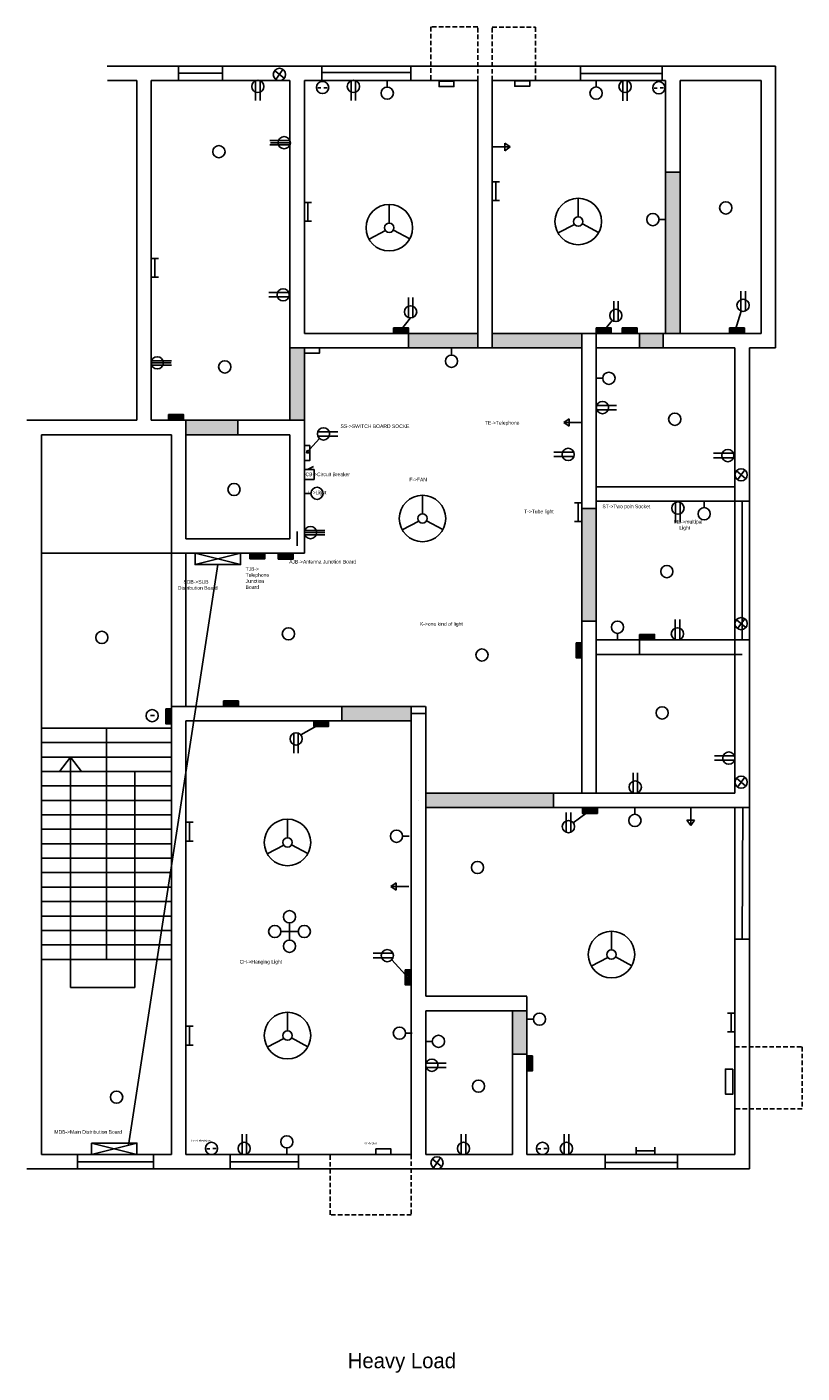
# Model space of a CAD drawing. Header units: inches. Extents: x 1860 to 11603, y -2530 to 624.
# Tile 9 of 9: x 11043 to 11579, y -1020 to -88. Entities that reach past the tile are written whole.
import ezdxf

# ---------------------------------------------------------------- set-up
doc = ezdxf.new("R2010")
doc.units = ezdxf.units.IN
doc.linetypes.add('ACAD_ISO02W100', pattern=[15, 12, -3])
doc.linetypes.add('HIDDEN2', pattern=[4.7625, 3.175, -1.5875])

msp = doc.modelspace()

# ---------------------------------------------------------------- hatches: boundary and pattern name
at = {"linetype": 'HIDDEN2'}
for points in [[(11494.55, -252.42), (11494.55, -188.92), (11484.55, -188.92), (11484.55, -252.42), (11484.55, -300.42), (11494.55, -300.42)], [(11482.79, -300.42), (11466.55, -300.42), (11466.55, -310.42), (11482.79, -310.42)], [(11406.86, -618.42), (11366.55, -618.42), (11318.55, -618.42), (11318.55, -628.42), (11366.55, -628.42), (11406.86, -628.42)]]:
    msp.add_hatch(color=2, dxfattribs=at).paths.add_polyline_path(points)
for color, points in [(5, [(11306.66, -296.58), (11302.59, -296.58), (11300.97, -298.62), (11301.71, -299.11), (11300.19, -299.61), (11300.19, -298.11), (11300.97, -298.62), (11302.59, -296.58), (11296.28, -296.58), (11296.28, -300.42), (11306.66, -300.42)]), (5, [(11446.92, -296.58), (11443.33, -296.58), (11441.61, -298.71), (11442.48, -299.42), (11440.63, -299.92), (11440.97, -298.19), (11441.61, -298.71), (11443.33, -296.58), (11436.55, -296.58), (11436.55, -300.42), (11446.92, -300.42)]), (5, [(11464.85, -296.58), (11454.48, -296.58), (11454.48, -300.42), (11464.85, -300.42)]), (5, [(11539.04, -296.58), (11533.18, -296.58), (11532.75, -297.91), (11533.04, -298.01), (11532.58, -298.45), (11532.49, -297.82), (11532.75, -297.91), (11533.18, -296.58), (11528.66, -296.58), (11528.66, -300.42), (11539.04, -300.42)]), (2, [(11354.55, -300.42), (11306.55, -300.42), (11306.55, -310.42), (11354.55, -310.42)]), (2, [(11426.55, -300.42), (11412.55, -300.42), (11364.55, -300.42), (11364.55, -310.42), (11412.55, -310.42), (11426.55, -310.42)]), (2, [(11234.55, -324.42), (11234.55, -310.42), (11234.55, -310.23), (11224.55, -310.23), (11224.55, -310.42), (11224.55, -324.42), (11224.55, -360.42), (11234.55, -360.42)]), (5, [(11150.92, -356.58), (11140.55, -356.58), (11140.55, -360.42), (11150.92, -360.42)]), (2, [(11188.55, -360.42), (11152.55, -360.42), (11152.55, -370.42), (11188.55, -370.42)]), (2, [(11436.55, -421.51), (11426.55, -421.51), (11426.55, -464.42), (11426.55, -499.39), (11436.55, -499.39), (11436.55, -464.42)]), (5, [(11207.27, -452.42), (11196.9, -452.42), (11196.9, -456.25), (11207.27, -456.25)]), (4, [(11226.86, -452.7), (11216.49, -452.7), (11216.49, -456.54), (11226.86, -456.54)]), (5, [(11476.92, -508.58), (11466.55, -508.58), (11466.55, -512.42), (11476.92, -512.42)]), (5, [(11426.55, -514.5), (11422.72, -514.5), (11422.72, -524.87), (11426.55, -524.87)]), (5, [(11188.92, -554.58), (11178.54, -554.58), (11178.54, -558.42), (11188.92, -558.42)]), (2, [(11308.55, -563.42), (11308.55, -558.42), (11260.55, -558.42), (11260.55, -568.42), (11308.55, -568.42)]), (5, [(11142.55, -560.13), (11138.74, -560.13), (11138.74, -570.5), (11142.55, -570.5)]), (5, [(11251.36, -568.42), (11240.99, -568.42), (11240.99, -572.2), (11242.67, -572.2), (11245.32, -570.71), (11244.74, -570.12), (11246.81, -569.86), (11246.03, -571.43), (11245.32, -570.71), (11242.67, -572.2), (11251.36, -572.2)]), (5, [(11437.37, -628.65), (11427, -628.65), (11427, -632.48), (11429.55, -632.48), (11432.05, -630.65), (11430.99, -629.89), (11433.81, -629.36), (11433.28, -631.52), (11432.05, -630.65), (11429.55, -632.48), (11437.37, -632.48)]), (5, [(11308.25, -740.74), (11304.42, -740.74), (11304.42, -744.04), (11305.57, -745.28), (11306.86, -744.09), (11306.86, -746.69), (11304.88, -745.92), (11305.57, -745.28), (11304.42, -744.04), (11304.42, -751.11), (11308.25, -751.11)]), (2, [(11388.55, -768.92), (11378.55, -768.92), (11378.55, -798.92), (11388.55, -798.92)]), (5, [(11392.39, -800.21), (11388.55, -800.21), (11388.55, -810.59), (11392.39, -810.59)])]:
    msp.add_hatch(color=color).paths.add_polyline_path(points)

# ---------------------------------------------------------------- linework, layer by layer
for p, q in [((11354.55, -88.34), (11322, -88.34)), ((11322, -88.34), (11322, -125.42)), ((11354.55, -125.42), (11354.55, -88.34)), ((11364.55, -125.42), (11364.55, -88.52)), ((11364.55, -88.52), (11394.48, -88.52)), ((11394.48, -88.52), (11394.48, -125.42)), ((11532.55, -793.92), (11578.97, -793.92)), ((11578.97, -793.92), (11578.97, -836.71)), ((11578.97, -836.71), (11532.55, -836.71)), ((11252.34, -910.12), (11252.34, -868.42)), ((11308.55, -868.42), (11308.55, -910.12)), ((11308.55, -910.12), (11252.34, -910.12))]:
    msp.add_line(p, q, dxfattribs=at)
for p, q in [((11118.55, -115.42), (11097.99, -115.42)), ((11118.55, -115.42), (11147.55, -115.42)), ((11147.55, -115.42), (11229.55, -115.42)), ((11213.99, -118.5), (11220.53, -123.87)), ((11214.76, -124.6), (11219.76, -117.77)), ((11229.55, -115.42), (11359.55, -115.42)), ((11359.55, -115.42), (11489.55, -115.42)), ((11359.55, -115.42), (11489.55, -115.42)), ((11489.55, -115.42), (11560.55, -115.42)), ((11560.55, -115.42), (11560.55, -310.42)), ((11118.55, -125.42), (11098.37, -125.42)), ((11118.55, -360.42), (11118.55, -125.42)), ((11128.55, -360.42), (11128.55, -125.42)), ((11128.55, -125.42), (11147.55, -125.42)), ((11147.55, -125.42), (11224.55, -125.42)), ((11200.77, -125.56), (11200.77, -139.32)), ((11203.85, -125.51), (11203.85, -139.32)), ((11224.55, -125.42), (11224.55, -310.42)), ((11234.55, -125.42), (11354.55, -125.42)), ((11234.55, -125.42), (11234.55, -300.42)), ((11234.55, -125.42), (11234.55, -300.42)), ((11266.88, -125.55), (11266.88, -139.31)), ((11269.97, -125.5), (11269.97, -139.31)), ((11291.91, -129.91), (11291.91, -125.39)), ((11354.55, -125.42), (11354.55, -310.42)), ((11364.55, -125.42), (11484.55, -125.42)), ((11364.55, -125.42), (11364.55, -310.42)), ((11436.44, -129.88), (11436.44, -125.36)), ((11454.88, -125.63), (11454.88, -139.39)), ((11457.96, -125.58), (11457.96, -139.39)), ((11484.55, -125.42), (11484.55, -252.42)), ((11494.55, -125.42), (11550.55, -125.42)), ((11494.55, -125.42), (11494.55, -252.42)), ((11550.55, -125.42), (11550.55, -300.42)), ((11243.98, -130.51), (11245.99, -130.51)), ((11248.11, -130.43), (11250.31, -130.43)), ((11476.69, -130.66), (11478.71, -130.66)), ((11480.83, -130.58), (11483.03, -130.58)), ((11224.53, -166.82), (11210.76, -166.82)), ((11224.58, -169.91), (11210.76, -169.91)), ((11224.84, -168.42), (11211.13, -168.42)), ((11364.55, -171.26), (11376.88, -171.26)), ((11376.88, -171.26), (11373.22, -168.79)), ((11373.22, -168.79), (11373.22, -173.97)), ((11373.22, -173.97), (11376.88, -171.26)), ((11364.55, -195.39), (11369.55, -195.39)), ((11366.99, -195.39), (11366.99, -208.4)), ((11484.55, -188.92), (11494.55, -188.92)), ((11234.55, -209.8), (11239.55, -209.8)), ((11236.99, -209.8), (11236.99, -222.8)), ((11293.31, -224.01), (11293.31, -211.17)), ((11364.55, -208.4), (11369.55, -208.4)), ((11424.08, -219.7), (11424.08, -206.86)), ((11234.55, -222.8), (11239.55, -222.8)), ((11479.96, -221.61), (11484.48, -221.61)), ((11290.72, -229.22), (11279.31, -235.19)), ((11296.16, -228.83), (11307.43, -234.98)), ((11421.49, -224.91), (11410.08, -230.88)), ((11426.93, -224.52), (11438.2, -230.67)), ((11128.55, -248.57), (11133.55, -248.57)), ((11130.99, -248.56), (11130.99, -261.57)), ((11484.55, -252.42), (11484.55, -300.42)), ((11494.55, -252.42), (11494.55, -300.42)), ((11128.55, -261.57), (11133.55, -261.57)), ((11223.77, -272.09), (11210.01, -272.09)), ((11223.82, -275.17), (11210.01, -275.17)), ((11306.57, -289.42), (11306.57, -275.61)), ((11309.66, -289.37), (11309.66, -275.61)), ((11448.62, -291.9), (11448.62, -278.09)), ((11451.71, -291.86), (11451.71, -278.09)), ((11536.67, -284.9), (11536.67, -271.09)), ((11539.76, -284.85), (11539.76, -271.09)), ((11532.58, -298.45), (11536.87, -284.97)), ((11308.06, -289.69), (11300.19, -299.61)), ((11447.58, -291.34), (11440.63, -299.92)), ((11532.58, -298.45), (11532.49, -297.82)), ((11532.49, -297.82), (11533.04, -298.01)), ((11306.55, -300.42), (11234.55, -300.42)), ((11300.19, -299.61), (11300.19, -298.11)), ((11300.19, -298.11), (11301.71, -299.11)), ((11301.71, -299.11), (11300.19, -299.61)), ((11306.55, -300.42), (11306.55, -310.42)), ((11306.55, -300.42), (11354.55, -300.42)), ((11412.55, -300.42), (11364.55, -300.42)), ((11436.55, -300.42), (11412.55, -300.42)), ((11426.55, -310.42), (11426.55, -300.42)), ((11436.55, -411.42), (11436.55, -300.42)), ((11466.55, -300.42), (11436.55, -300.42)), ((11440.63, -299.92), (11440.97, -298.19)), ((11442.48, -299.42), (11440.63, -299.92)), ((11440.97, -298.19), (11442.48, -299.42)), ((11466.55, -300.42), (11537.55, -300.42)), ((11466.55, -300.42), (11537.55, -300.42)), ((11466.55, -300.42), (11537.55, -300.42)), ((11466.55, -300.42), (11466.55, -310.42)), ((11482.79, -300.42), (11482.79, -310.42)), ((11533.04, -298.01), (11532.58, -298.45)), ((11532.58, -298.45), (11532.58, -298.45)), ((11537.55, -300.42), (11550.55, -300.42)), ((11234.55, -310.23), (11224.55, -310.23)), ((11224.55, -310.42), (11224.55, -324.42)), ((11234.55, -310.42), (11234.55, -324.42)), ((11306.55, -310.42), (11234.55, -310.42)), ((11306.55, -310.42), (11354.55, -310.42)), ((11336.4, -315.41), (11336.4, -310.89)), ((11412.55, -310.42), (11364.55, -310.42)), ((11426.55, -310.42), (11412.55, -310.42)), ((11426.55, -416.42), (11426.55, -310.42)), ((11466.55, -310.42), (11436.55, -310.42)), ((11466.55, -310.42), (11532.55, -310.42)), ((11532.55, -406.42), (11532.55, -310.42)), ((11542.55, -411.42), (11542.55, -310.42)), ((11542.55, -310.42), (11560.55, -310.42)), ((11128.55, -320.73), (11142.26, -320.73)), ((11128.82, -319.25), (11142.63, -319.25)), ((11128.87, -322.33), (11142.63, -322.33)), ((11224.55, -324.42), (11224.55, -360.42)), ((11234.55, -324.42), (11234.55, -360.42)), ((11441.07, -331.43), (11436.55, -331.43)), ((11436.82, -350.2), (11450.63, -350.2)), ((11436.87, -353.29), (11450.63, -353.29)), ((11042.55, -360.42), (11118.55, -360.42)), ((11047.55, -360.42), (11118.55, -360.42)), ((11128.55, -360.42), (11152.55, -360.42)), ((11152.55, -360.42), (11152.55, -432.42)), ((11152.55, -360.42), (11188.55, -360.42)), ((11234.55, -360.42), (11188.55, -360.42)), ((11188.55, -360.42), (11188.55, -370.42)), ((11234.55, -442.42), (11234.55, -360.42)), ((11417.76, -359.35), (11414.1, -362.05)), ((11426.43, -362.05), (11414.1, -362.05)), ((11414.1, -362.05), (11417.76, -364.53)), ((11417.76, -364.53), (11417.76, -359.35)), ((11052.55, -447.42), (11052.55, -370.42)), ((11052.55, -370.42), (11123.55, -370.42)), ((11123.55, -370.42), (11142.55, -370.42)), ((11142.55, -370.42), (11142.55, -437.42)), ((11188.55, -370.42), (11152.55, -370.42)), ((11224.55, -370.42), (11188.55, -370.42)), ((11224.55, -432.42), (11224.55, -370.42)), ((11243.81, -368.43), (11257.62, -368.43)), ((11243.86, -371.52), (11257.62, -371.52)), ((11244.91, -373.02), (11236.04, -382.99)), ((11236.04, -382.99), (11236.38, -381.19)), ((11236.38, -381.19), (11237.55, -382.89)), ((11237.55, -382.89), (11236.04, -382.99)), ((11421.04, -382.45), (11407.28, -382.45)), ((11421.09, -385.54), (11407.28, -385.54)), ((11531.52, -383.26), (11517.76, -383.26)), ((11531.57, -386.35), (11517.76, -386.35)), ((11234.55, -394.57), (11241.43, -394.57)), ((11236.82, -394.57), (11240.87, -392.36)), ((11236.82, -394.57), (11241.06, -394.57)), ((11241.43, -394.57), (11241.43, -401.37)), ((11533.51, -395.51), (11540.06, -400.87)), ((11534.28, -401.6), (11539.29, -394.78)), ((11241.43, -401.37), (11234.55, -401.42)), ((11532.55, -406.42), (11436.55, -406.42)), ((11532.55, -406.42), (11532.55, -416.42)), ((11239.07, -411.01), (11234.55, -411.01)), ((11316.3, -425.14), (11316.3, -412.3)), ((11421.48, -417.58), (11426.47, -417.58)), ((11423.91, -417.58), (11423.91, -430.59)), ((11426.55, -464.42), (11426.55, -416.42)), ((11436.55, -416.42), (11436.55, -411.42)), ((11532.55, -416.42), (11436.55, -416.42)), ((11436.55, -464.42), (11436.55, -416.42)), ((11491.47, -417.31), (11491.47, -431.07)), ((11494.56, -417.26), (11494.56, -431.07)), ((11511.25, -420.89), (11511.25, -416.37)), ((11532.55, -517.42), (11532.55, -416.42)), ((11532.55, -416.42), (11542.55, -416.42)), ((11537.55, -512.42), (11537.55, -416.42)), ((11542.55, -517.42), (11542.55, -411.42)), ((11436.55, -421.51), (11426.55, -421.51)), ((11142.55, -437.42), (11142.55, -474.42)), ((11152.55, -432.42), (11152.55, -442.42)), ((11224.55, -432.42), (11224.55, -442.42)), ((11234.82, -436.7), (11248.63, -436.7)), ((11313.71, -430.36), (11302.3, -436.32)), ((11319.15, -429.97), (11330.42, -436.12)), ((11421.48, -430.59), (11426.47, -430.59)), ((11152.55, -442.42), (11224.55, -442.42)), ((11234.55, -438.19), (11248.69, -438.19)), ((11234.55, -442.42), (11234.55, -452.42)), ((11234.87, -439.79), (11248.63, -439.79)), ((11052.55, -563.42), (11052.55, -447.42)), ((11142.55, -452.33), (11052.55, -452.33)), ((11142.55, -452.33), (11152.55, -452.42)), ((11152.55, -452.42), (11234.55, -452.42)), ((11152.55, -452.42), (11152.55, -474.42)), ((11158.9, -452.42), (11190.38, -460.28)), ((11158.9, -460.28), (11190.38, -452.42)), ((11426.55, -522.42), (11426.55, -464.42)), ((11436.55, -522.42), (11436.55, -464.42)), ((11142.55, -474.42), (11142.55, -558.42)), ((11152.55, -474.42), (11152.55, -558.42)), ((11426.55, -499.39), (11436.55, -499.39)), ((11491.22, -512.15), (11491.22, -498.34)), ((11494.31, -512.1), (11494.31, -498.34)), ((11533.51, -498.47), (11540.06, -503.83)), ((11534.28, -504.56), (11539.29, -497.74)), ((11451.27, -507.9), (11451.27, -512.42)), ((11466.55, -512.42), (11436.55, -512.42)), ((11466.55, -512.42), (11537.55, -512.42)), ((11466.55, -512.42), (11466.55, -522.42)), ((11532.55, -618.42), (11532.55, -517.42)), ((11537.55, -512.42), (11542.55, -512.42)), ((11542.55, -623.42), (11542.55, -517.42)), ((11426.55, -618.42), (11426.55, -522.42)), ((11436.55, -618.42), (11436.55, -522.42)), ((11466.55, -522.42), (11436.55, -522.42)), ((11466.55, -522.42), (11537.55, -522.42)), ((11142.55, -868.42), (11142.55, -558.42)), ((11142.55, -558.42), (11260.55, -558.42)), ((11260.55, -558.42), (11260.55, -568.42)), ((11260.55, -558.42), (11318.27, -558.42)), ((11308.55, -563.42), (11308.55, -558.42)), ((11318.55, -563.42), (11318.55, -558.42)), ((11052.55, -868.42), (11052.55, -563.42)), ((11128.1, -564.73), (11130.85, -564.73)), ((11308.55, -868.42), (11308.55, -563.42)), ((11308.55, -563.42), (11318.55, -563.42)), ((11318.55, -758.92), (11318.55, -563.42)), ((11142.55, -573.42), (11052.55, -573.42)), ((11097.55, -573.42), (11097.55, -733.42)), ((11152.55, -868.42), (11152.55, -568.42)), ((11152.55, -568.42), (11260.55, -568.42)), ((11227.25, -576.98), (11227.25, -590.74)), ((11230.34, -576.93), (11230.34, -590.74)), ((11232.09, -578.16), (11246.81, -569.86)), ((11246.81, -569.86), (11244.74, -570.12)), ((11244.74, -570.12), (11246.03, -571.43)), ((11246.03, -571.43), (11246.81, -569.86)), ((11260.55, -568.42), (11308.55, -568.42)), ((11142.55, -583.42), (11052.55, -583.42)), ((11142.55, -593.42), (11052.55, -593.42)), ((11072.8, -593.42), (11065.08, -603.42)), ((11072.8, -752.93), (11072.8, -593.42)), ((11072.8, -593.42), (11080.33, -603.42)), ((11532.19, -592.54), (11518.43, -592.54)), ((11532.24, -595.63), (11518.43, -595.63)), ((11142.55, -603.42), (11052.55, -603.42)), ((11117.3, -603.42), (11117.3, -733.42)), ((11462.04, -618.15), (11462.04, -604.34)), ((11465.13, -618.1), (11465.13, -604.34)), ((11142.55, -613.42), (11052.55, -613.42)), ((11533.51, -608.13), (11540.06, -613.5)), ((11534.28, -614.23), (11539.29, -607.41)), ((11142.55, -623.42), (11052.55, -623.42)), ((11313.55, -623.42), (11313.55, -623.42)), ((11366.55, -618.42), (11318.55, -618.42)), ((11431.55, -618.42), (11366.55, -618.42)), ((11406.86, -618.42), (11406.86, -628.42)), ((11532.55, -618.42), (11431.55, -618.42)), ((11532.55, -618.42), (11436.55, -618.42)), ((11542.55, -719.42), (11542.55, -623.42)), ((11366.55, -628.42), (11318.55, -628.42)), ((11431.55, -628.42), (11366.55, -628.42)), ((11415.77, -645.55), (11415.77, -631.74)), ((11418.86, -645.5), (11418.86, -631.74)), ((11420.61, -639.02), (11433.81, -629.36)), ((11433.81, -629.36), (11430.99, -629.89)), ((11430.99, -629.89), (11433.28, -631.52)), ((11532.55, -628.42), (11431.55, -628.42)), ((11433.28, -631.52), (11433.81, -629.36)), ((11463.3, -633.04), (11463.3, -628.52)), ((11501.97, -628.37), (11501.97, -640.7)), ((11532.55, -719.42), (11532.55, -628.42)), ((11142.55, -633.42), (11052.55, -633.42)), ((11152.55, -638.54), (11157.55, -638.54)), ((11154.99, -638.54), (11154.99, -651.55)), ((11222.89, -649.26), (11222.89, -636.42)), ((11504.44, -637.04), (11499.27, -637.04)), ((11499.27, -637.04), (11501.97, -640.7)), ((11501.97, -640.7), (11504.44, -637.04)), ((11142.55, -643.42), (11052.55, -643.42)), ((11152.55, -651.55), (11157.55, -651.55)), ((11302.54, -648.23), (11307.06, -648.23)), ((11142.55, -653.42), (11052.55, -653.42)), ((11220.3, -654.48), (11208.89, -660.45)), ((11225.74, -654.09), (11237.01, -660.24)), ((11142.55, -663.42), (11052.55, -663.42)), ((11142.55, -673.42), (11052.55, -673.42)), ((11142.55, -683.42), (11052.55, -683.42)), ((11298.16, -680.36), (11294.5, -683.07)), ((11306.83, -683.07), (11294.5, -683.07)), ((11294.5, -683.07), (11298.16, -685.54)), ((11298.16, -685.54), (11298.16, -680.36)), ((11142.55, -693.42), (11052.55, -693.42)), ((11142.55, -703.42), (11052.55, -703.42)), ((11142.55, -713.42), (11052.55, -713.42)), ((11224.28, -714.13), (11218.28, -714.13)), ((11224.28, -720.13), (11224.28, -708.13)), ((11224.28, -714.13), (11230.28, -714.13)), ((11447.08, -726.84), (11447.08, -714)), ((11142.55, -723.42), (11052.55, -723.42)), ((11532.55, -868.42), (11532.55, -719.42)), ((11542.55, -878.42), (11542.55, -719.42)), ((11142.55, -733.42), (11052.55, -733.42)), ((11117.3, -733.42), (11117.3, -752.93)), ((11295.88, -729.23), (11282.11, -729.23)), ((11295.93, -732.32), (11282.11, -732.32)), ((11294.98, -733.8), (11306.86, -746.69)), ((11444.48, -732.06), (11433.07, -738.03)), ((11449.92, -731.67), (11461.19, -737.82)), ((11306.86, -744.09), (11304.88, -745.92)), ((11306.86, -746.69), (11306.86, -744.09)), ((11117.3, -752.93), (11072.8, -752.93)), ((11304.88, -745.92), (11306.86, -746.69)), ((11383.55, -758.92), (11318.55, -758.92)), ((11383.55, -758.92), (11388.55, -758.92)), ((11388.55, -798.92), (11388.55, -759.09)), ((11222.89, -782.87), (11222.89, -770.03)), ((11318.55, -868.42), (11318.55, -768.92)), ((11378.55, -768.92), (11318.55, -768.92)), ((11378.55, -798.92), (11378.55, -768.92)), ((11378.55, -768.92), (11388.55, -768.92)), ((11527.47, -770.54), (11532.47, -770.54)), ((11529.91, -770.54), (11529.91, -783.55)), ((11152.55, -779.69), (11157.55, -779.69)), ((11154.99, -779.69), (11154.99, -792.69)), ((11393.07, -774.78), (11388.55, -774.78)), ((11220.3, -788.09), (11208.89, -794.06)), ((11225.74, -787.7), (11237.01, -793.85)), ((11304.55, -784.45), (11309.07, -784.45)), ((11323.07, -790.12), (11318.55, -790.12)), ((11527.47, -783.55), (11532.47, -783.55)), ((11152.55, -792.69), (11157.55, -792.69)), ((11378.55, -798.92), (11378.55, -868.42)), ((11378.55, -798.92), (11388.55, -798.92)), ((11388.55, -798.92), (11388.55, -868.42)), ((11318.82, -805.16), (11332.63, -805.16)), ((11318.87, -808.25), (11332.63, -808.25)), ((11191.4, -868.15), (11191.4, -854.34)), ((11194.48, -868.1), (11194.48, -854.34)), ((11343.15, -868.15), (11343.15, -854.34)), ((11346.24, -868.1), (11346.24, -854.34)), ((11414.42, -868.15), (11414.42, -854.34)), ((11417.51, -868.1), (11417.51, -854.34)), ((11087.15, -860.56), (11118.63, -868.42)), ((11087.15, -868.42), (11118.63, -860.56)), ((11167.08, -864.44), (11169.09, -864.44)), ((11171.21, -864.36), (11173.42, -864.36)), ((11222.4, -863.9), (11222.4, -868.42)), ((11396.15, -864.44), (11398.17, -864.44)), ((11400.29, -864.36), (11402.49, -864.36)), ((11464.1, -868.42), (11464.1, -863.42)), ((11464.1, -865.98), (11477.11, -865.98)), ((11477.11, -868.42), (11477.11, -863.42)), ((11142.55, -868.42), (11052.55, -868.42)), ((11077.61, -873.42), (11077.61, -868.42)), ((11077.61, -868.42), (11077.61, -878.42)), ((11077.61, -873.42), (11130.21, -873.42)), ((11130.21, -873.42), (11130.21, -868.42)), ((11130.21, -868.42), (11130.21, -878.42)), ((11308.55, -868.42), (11152.55, -868.42)), ((11378.55, -868.42), (11318.55, -868.42)), ((11323.08, -871.5), (11329.62, -876.87)), ((11323.85, -877.6), (11328.85, -870.77)), ((11532.55, -868.42), (11388.55, -868.42)), ((11147.55, -878.42), (11042.55, -878.42)), ((11313.55, -878.42), (11147.55, -878.42)), ((11383.55, -878.42), (11313.55, -878.42)), ((11542.55, -878.42), (11383.55, -878.42))]:
    msp.add_line(p, q)
at = {"color": 3}
for p, q in [((11147.55, -115.42), (11147.55, -125.42)), ((11147.55, -120.42), (11177.8, -120.42)), ((11177.8, -115.42), (11177.8, -125.42)), ((11246.67, -125.42), (11246.67, -115.42)), ((11246.89, -119.92), (11308.14, -119.92)), ((11308.14, -115.42), (11308.14, -125.42)), ((11425.66, -120.63), (11482.22, -120.63)), ((11425.74, -125.42), (11425.74, -115.42)), ((11482.22, -120.63), (11482.22, -115.42)), ((11482.22, -120.63), (11482.22, -125.42)), ((11532.55, -628.42), (11542.55, -628.42)), ((11537.55, -719.42), (11537.93, -628.45)), ((11532.55, -719.42), (11542.55, -719.42)), ((11183.12, -873.42), (11183.12, -868.42)), ((11183.12, -868.42), (11183.12, -878.42)), ((11183.12, -873.42), (11230.55, -873.42)), ((11230.55, -873.42), (11230.55, -868.42)), ((11230.55, -868.42), (11230.55, -878.42)), ((11442.65, -878.42), (11442.65, -868.42)), ((11492.47, -873.93), (11442.84, -873.93)), ((11492.77, -868.42), (11492.77, -878.42))]:
    msp.add_line(p, q, dxfattribs=at)
at = {"linetype": 'ACAD_ISO02W100'}
for p, q in [((11364.55, -310.42), (11354.55, -310.42)), ((11229.55, -437.42), (11229.55, -447.42))]:
    msp.add_line(p, q, dxfattribs=at)
at = {"color": 1}
msp.add_line((11174.64, -460.28), (11112.87, -861.99), dxfattribs=at)
for points in [[(11327.72, -125.79), (11338.09, -125.79), (11338.09, -129.62), (11327.72, -129.62)], [(11380.17, -125.55), (11390.54, -125.55), (11390.54, -129.38), (11380.17, -129.38)], [(11296.28, -296.58), (11306.66, -296.58), (11306.66, -300.42), (11296.28, -300.42)], [(11436.55, -296.58), (11446.92, -296.58), (11446.92, -300.42), (11436.55, -300.42)], [(11454.48, -296.58), (11464.85, -296.58), (11464.85, -300.42), (11454.48, -300.42)], [(11528.66, -296.58), (11539.04, -296.58), (11539.04, -300.42), (11528.66, -300.42)], [(11234.55, -310.23), (11244.92, -310.23), (11244.92, -314.06), (11234.55, -314.06)], [(11140.55, -356.58), (11150.92, -356.58), (11150.92, -360.42), (11140.55, -360.42)], [(11238.39, -377.81), (11238.39, -388.18), (11234.55, -388.18), (11234.55, -377.81)], [(11158.9, -452.42), (11190.38, -452.42), (11190.38, -460.28), (11158.9, -460.28)], [(11196.9, -452.42), (11207.27, -452.42), (11207.27, -456.25), (11196.9, -456.25)], [(11216.49, -452.7), (11226.86, -452.7), (11226.86, -456.54), (11216.49, -456.54)], [(11466.55, -508.58), (11476.92, -508.58), (11476.92, -512.42), (11466.55, -512.42)], [(11426.55, -514.5), (11426.55, -524.87), (11422.72, -524.87), (11422.72, -514.5)], [(11178.54, -554.58), (11188.92, -554.58), (11188.92, -558.42), (11178.54, -558.42)], [(11142.57, -560.13), (11142.57, -570.5), (11138.74, -570.5), (11138.74, -560.13)], [(11240.99, -568.36), (11251.36, -568.36), (11251.36, -572.2), (11240.99, -572.2)], [(11427, -628.65), (11437.37, -628.65), (11437.37, -632.48), (11427, -632.48)], [(11308.25, -740.74), (11308.25, -751.11), (11304.42, -751.11), (11304.42, -740.74)], [(11392.39, -800.21), (11392.39, -810.59), (11388.55, -810.59), (11388.55, -800.21)], [(11531.14, -809.29), (11525.88, -809.29), (11525.88, -826.63), (11531.14, -826.63)], [(11087.15, -860.56), (11118.63, -860.56), (11118.63, -868.42), (11087.15, -868.42)], [(11284.08, -864.58), (11294.45, -864.58), (11294.45, -868.42), (11284.08, -868.42)]]:
    msp.add_lwpolyline(points, close=True)
for centre, radius in [((11217.26, -121.19), 4.23), ((11202.37, -129.47), 4.23), ((11247.17, -130.26), 4.23), ((11268.49, -129.46), 4.23), ((11291.91, -134.14), 4.23), ((11436.44, -134.11), 4.23), ((11456.48, -129.54), 4.23), ((11479.89, -130.41), 4.23), ((11220.61, -168.42), 4.23), ((11175.4, -174.64), 4.23), ((11293.31, -227.26), 16.09), ((11424.08, -222.95), 16.09), ((11526.16, -213.56), 4.23), ((11424.08, -222.95), 3.25), ((11475.73, -221.61), 4.23), ((11293.31, -227.26), 3.25), ((11219.86, -273.69), 4.23), ((11538.15, -280.94), 4.23), ((11308.06, -285.46), 4.23), ((11450.1, -287.94), 4.23), ((11132.78, -320.73), 4.23), ((11336.4, -319.64), 4.23), ((11179.44, -323.55), 4.23), ((11445.3, -331.43), 4.23), ((11440.78, -351.69), 4.23), ((11490.85, -359.77), 4.23), ((11247.78, -369.91), 4.23), ((11417.13, -384.06), 4.23), ((11527.61, -384.87), 4.23), ((11536.78, -398.19), 4.23), ((11185.88, -408.33), 4.23), ((11243.3, -411.01), 4.23), ((11316.3, -428.39), 16.09), ((11493.08, -421.22), 4.23), ((11316.3, -428.39), 3.25), ((11511.25, -425.12), 4.23), ((11238.78, -438.19), 4.23), ((11485.41, -465.15), 4.23), ((11451.27, -503.67), 4.23), ((11536.78, -501.15), 4.23), ((11094.42, -510.67), 4.23), ((11223.51, -508.23), 4.23), ((11492.7, -508.19), 4.23), ((11357.47, -522.84), 4.23), ((11482.15, -562.92), 4.23), ((11129.26, -564.82), 4.23), ((11228.86, -580.89), 4.23), ((11528.27, -594.15), 4.23), ((11463.52, -614.19), 4.23), ((11536.78, -610.82), 4.23), ((11463.3, -637.27), 4.23), ((11222.89, -652.52), 16.09), ((11417.25, -641.59), 4.23), ((11222.89, -652.52), 3.25), ((11298.31, -648.23), 4.23), ((11354.37, -669.88), 4.23), ((11224.28, -703.9), 4.23), ((11214.04, -714.13), 4.23), ((11234.51, -714.13), 4.23), ((11447.08, -730.1), 16.09), ((11224.28, -724.36), 4.23), ((11291.96, -730.83), 4.23), ((11447.08, -730.1), 3.25), ((11222.89, -786.13), 16.09), ((11397.3, -774.78), 4.23), ((11300.32, -784.45), 4.23), ((11222.89, -786.13), 3.25), ((11327.3, -790.12), 4.23), ((11322.78, -806.65), 4.23), ((11355.03, -821.13), 4.23), ((11104.59, -828.77), 4.23), ((11222.4, -859.67), 4.23), ((11170.27, -864.19), 4.23), ((11192.88, -864.19), 4.23), ((11344.64, -864.19), 4.23), ((11399.35, -864.19), 4.23), ((11415.9, -864.19), 4.23), ((11326.35, -874.19), 4.23)]:
    msp.add_circle(centre, radius)

# ---------------------------------------------------------------- texts
at = {"attachment_point": 1}
for s, insert, char_height, width in [('\\P\\P\\P      \\P           TE->Telephone', (11348.96, -344.29), 2.5, 87.5962), ('^I^I^ISS->SWITCH BOARD SOCKE\\P\\P\\P\\P     \\P\\P\\P\\P      CB->Circuit Breaker\\P\\P\\P        L->Light\\P\\P\\P\\P\\P\\P     \\P^I', (11229.58, -363.3), 2.5, 103.4976), (' ^I^IF->FAN^I', (11287.18, -400.24), 2.5, 77.7953), ('\\P\\P\\P\\P\\P\\PT->Tube light', (11386.64, -397.31), 2.5, 39.9137), ('\\P\\P\\P\\P         ML->multipal\\P             Light', (11481.57, -412.75), 2.5, 75.4403), ('\\P\\P\\PTJB->\\PTelephone\\PJunction\\PBoard', (11193.87, -449.59), 2.5, 17.3648), ('\\P\\P^IAJB->Antenna Junction Board', (11214.05, -448.72), 2.5, 91.8165), ('\\P\\P\\P\\P\\P\\P    SDB->SUB             Distribution Board', (11147.04, -445.99), 2.5, 42.7574), ('K->one kind of light', (11314.52, -500.11), 2.5, 66.3726), ('\\P\\PCH->Hanging Light', (11189.75, -725.5), 2.5, 72.3858), ('\\P\\P       MDB->Main Distribution Board', (11054.86, -843.22), 2.5, 87.6887), ('\\P\\P\\P      Tv->Television', (11152.55, -850.58), 1.5, 45.8141), ('       \\P    \\P          M->Motor', (11270.03, -854.97), 1.5, 38.5205)]:
    msp.add_mtext(s, dxfattribs=dict(at, insert=insert, char_height=char_height, width=width))
at = {"linetype": 'HIDDEN2', "insert": (11439.84, -418.81), "char_height": 2.5, "width": 66.2106, "attachment_point": 1}
msp.add_mtext(' ST->Two poin Socket', dxfattribs=at)
at = {"color": 1, "insert": (11264.57, -1005.77), "char_height": 10.5, "width": 466.7062, "attachment_point": 1}
msp.add_mtext('Heavy Load', dxfattribs=at)

doc.saveas('drawing.dxf')
